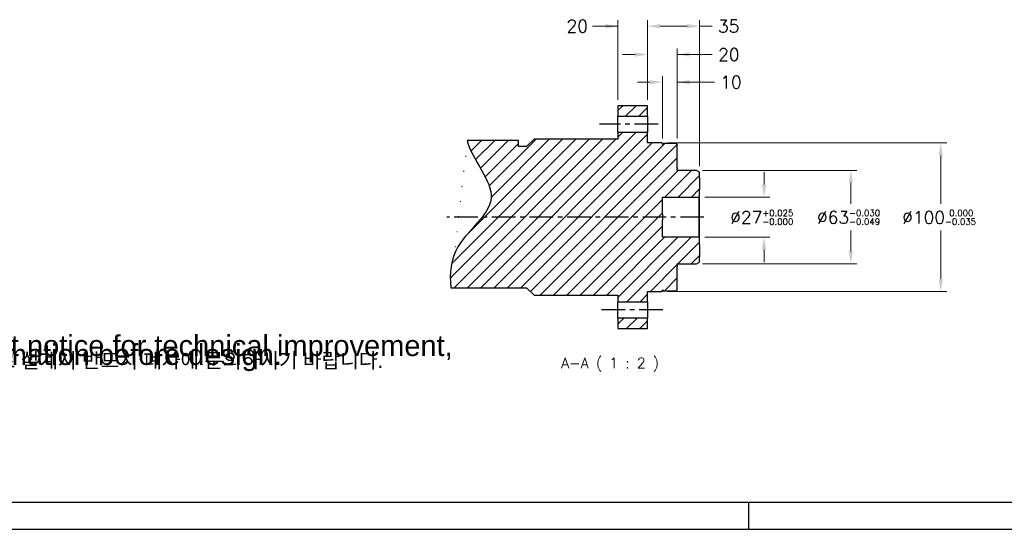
# Model space of a CAD drawing. Extents: x 20593 to 22277, y -7827 to -6639.
# Tile 2 of 19: x 20942 to 21606, y -7827 to -7484. Entities that reach past the tile are written whole.
import ezdxf

# ---------------------------------------------------------------- set-up
doc = ezdxf.new("R2010")
doc.units = 0
doc.header["$LTSCALE"] = 25.4
doc.linetypes.add('CENTER', pattern=[2, 1.25, -0.25, 0.25, -0.25])
doc.layers.get('0').update_dxf_attribs({"linetype": 'CONTINUOUS'})
doc.layers.get('Defpoints').update_dxf_attribs({"linetype": 'CONTINUOUS'})
for name, color, linetype in [('ATA-CENTER', 133, 'CENTER'), ('ATA-HATCH', 252, 'CONTINUOUS'), ('ATA-TEXT', 7, 'CONTINUOUS')]:
    doc.layers.add(name, color=color, linetype=linetype)
doc.layers.add('ATA-DIM', color=252, linetype='CONTINUOUS', lineweight=25)
doc.styles.get("Standard").update_dxf_attribs({"font": 'simplex.shx'})
doc.styles.add('주 문자 (ISO)', font='arial.ttf')
doc.dimstyles.new('ata_A1', dxfattribs={"dimtxt": 4.2, "dimasz": 4.2, "dimexe": 2, "dimexo": 2, "dimgap": 2, "dimtad": 0, "dimtih": 1, "dimtoh": 1, "dimdec": 6, "dimdsep": 46, "dimtxsty": 'Standard', "dimcen": 0, "dimclrd": 252, "dimclre": 252, "dimclrt": 4, "dimadec": 6, "dimazin": 2, "dimtfac": 1, "dimtdec": 6, "dimtofl": 0, "dimtmove": 0, "dimatfit": 3, "dimfxl": 0, "dimtolj": 1, "dimtzin": 0, "dimlwd": 0, "dimlwe": 0, "dimarcsym": 0})

# ---------------------------------------------------------------- blocks, each defined once
blk = doc.blocks.new('*D10874')
at = {"layer": 'ATA-DIM', "color": 252, "lineweight": 0}
for p, q in [((21345.62440296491, -7537.781690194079), (21345.62440296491, -7484.215430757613)), ((21365.62440296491, -7537.781690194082), (21365.62440296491, -7484.215430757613)), ((21345.62440296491, -7488.215430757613), (21328.63555781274, -7488.215430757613)), ((21337.2244029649, -7488.215430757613), (21328.8244029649, -7488.215430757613)), ((21374.02440296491, -7488.215430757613), (21382.42440296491, -7488.215430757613))]:
    blk.add_line(p, q, dxfattribs=at)
at = {"layer": 'ATA-DIM', "color": 252}
for points in [[(21337.2244029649, -7489.615430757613), (21337.2244029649, -7486.815430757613), (21345.62440296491, -7488.215430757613)], [(21374.02440296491, -7486.815430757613), (21374.02440296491, -7489.615430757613), (21365.62440296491, -7488.215430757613)]]:
    blk.add_solid(points, dxfattribs=at)
at = {"layer": 'Defpoints', "color": 0}
for p in [(21345.62440296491, -7488.215430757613), (21345.62440296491, -7541.781690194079), (21365.62440296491, -7541.781690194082)]:
    blk.add_point(p, dxfattribs=at)
at = {"layer": 'ATA-DIM', "color": 4, "ltscale": 0.2, "insert": (21311.02755781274, -7484.015430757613), "char_height": 8.4, "attachment_point": 1}
blk.add_mtext('\\A1;20', dxfattribs=at)
blk = doc.blocks.new('*D10879')
at = {"layer": 'ATA-DIM', "color": 252, "lineweight": 0}
for p, q in [((21375.6244029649, -7563.781690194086), (21375.6244029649, -7521.880894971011)), ((21385.6244029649, -7563.78169019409), (21385.6244029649, -7521.880894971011)), ((21367.2244029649, -7525.880894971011), (21358.8244029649, -7525.880894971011)), ((21385.6244029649, -7525.880894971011), (21410.65777618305, -7525.880894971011)), ((21394.0244029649, -7525.880894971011), (21402.42440296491, -7525.880894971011))]:
    blk.add_line(p, q, dxfattribs=at)
at = {"layer": 'ATA-DIM', "color": 252}
for points in [[(21367.2244029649, -7527.280894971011), (21367.2244029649, -7524.480894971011), (21375.6244029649, -7525.880894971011)], [(21394.0244029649, -7524.480894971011), (21394.0244029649, -7527.280894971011), (21385.6244029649, -7525.880894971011)]]:
    blk.add_solid(points, dxfattribs=at)
at = {"layer": 'Defpoints', "color": 0}
for p in [(21375.6244029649, -7525.880894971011), (21375.6244029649, -7567.781690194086), (21385.6244029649, -7567.78169019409)]:
    blk.add_point(p, dxfattribs=at)
at = {"layer": 'ATA-DIM', "color": 4, "ltscale": 0.2, "insert": (21414.65777618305, -7521.680894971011), "char_height": 8.4, "attachment_point": 1}
blk.add_mtext('\\A1;10', dxfattribs=at)
blk = doc.blocks.new('*D10878')
at = {"layer": 'ATA-DIM', "color": 252, "lineweight": 0}
for p, q in [((21365.62440296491, -7537.781690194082), (21365.62440296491, -7503.323415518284)), ((21385.6244029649, -7563.78169019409), (21385.6244029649, -7503.323415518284)), ((21357.2244029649, -7507.323415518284), (21348.8244029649, -7507.323415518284)), ((21385.6244029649, -7507.323415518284), (21409.2204029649, -7507.323415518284)), ((21394.0244029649, -7507.323415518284), (21402.42440296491, -7507.323415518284))]:
    blk.add_line(p, q, dxfattribs=at)
at = {"layer": 'ATA-DIM', "color": 252}
for points in [[(21357.2244029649, -7508.723415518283), (21357.2244029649, -7505.923415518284), (21365.62440296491, -7507.323415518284)], [(21394.0244029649, -7505.923415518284), (21394.0244029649, -7508.723415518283), (21385.6244029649, -7507.323415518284)]]:
    blk.add_solid(points, dxfattribs=at)
at = {"layer": 'Defpoints', "color": 0}
for p in [(21365.62440296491, -7507.323415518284), (21365.62440296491, -7541.781690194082), (21385.6244029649, -7567.78169019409)]:
    blk.add_point(p, dxfattribs=at)
at = {"layer": 'ATA-DIM', "color": 4, "ltscale": 0.2, "insert": (21413.2204029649, -7503.123415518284), "char_height": 8.4, "attachment_point": 1}
blk.add_mtext('\\A1;20', dxfattribs=at)
blk = doc.blocks.new('*D10875')
at = {"layer": 'ATA-DIM', "color": 252, "lineweight": 0}
for p, q in [((21402.6244029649, -7585.28169019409), (21506.6244029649, -7585.28169019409)), ((21502.6244029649, -7593.681690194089), (21502.6244029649, -7607.88169019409)), ((21502.6244029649, -7639.88169019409), (21502.6244029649, -7625.681690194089)), ((21402.62440296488, -7648.28169019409), (21506.6244029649, -7648.28169019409))]:
    blk.add_line(p, q, dxfattribs=at)
at = {"layer": 'ATA-DIM', "color": 252}
for points in [[(21504.0244029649, -7593.681690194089), (21501.2244029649, -7593.681690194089), (21502.6244029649, -7585.28169019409)], [(21501.2244029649, -7639.88169019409), (21504.0244029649, -7639.88169019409), (21502.6244029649, -7648.28169019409)]]:
    blk.add_solid(points, dxfattribs=at)
at = {"layer": 'Defpoints', "color": 0}
for p in [(21398.6244029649, -7585.28169019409), (21398.62440296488, -7648.28169019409), (21502.6244029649, -7648.28169019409)]:
    blk.add_point(p, dxfattribs=at)
at = {"layer": 'ATA-DIM', "color": 4, "ltscale": 0.2, "insert": (21479.8604029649, -7611.88169019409), "char_height": 8.4, "attachment_point": 1}
blk.add_mtext('\\A1;%%C63{\\H4.200000;\\S-0.030^ -0.049;}', dxfattribs=at)
blk = doc.blocks.new('*D10873')
at = {"layer": 'ATA-DIM', "color": 252, "lineweight": 0}
for p, q in [((21444.1244029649, -7594.88169019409), (21444.1244029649, -7586.48169019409)), ((21404.1244029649, -7603.28169019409), (21448.1244029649, -7603.28169019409)), ((21404.12440296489, -7630.281690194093), (21448.1244029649, -7630.281690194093)), ((21444.1244029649, -7638.681690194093), (21444.1244029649, -7647.081690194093))]:
    blk.add_line(p, q, dxfattribs=at)
at = {"layer": 'ATA-DIM', "color": 252}
for points in [[(21442.7244029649, -7594.88169019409), (21445.5244029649, -7594.88169019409), (21444.1244029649, -7603.28169019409)], [(21445.5244029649, -7638.681690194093), (21442.7244029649, -7638.681690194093), (21444.1244029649, -7630.281690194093)]]:
    blk.add_solid(points, dxfattribs=at)
at = {"layer": 'Defpoints', "color": 0}
for p in [(21400.1244029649, -7603.28169019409), (21444.1244029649, -7603.28169019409), (21400.12440296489, -7630.281690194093)]:
    blk.add_point(p, dxfattribs=at)
at = {"layer": 'ATA-DIM', "color": 4, "ltscale": 0.2, "insert": (21421.3604029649, -7611.88169019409), "char_height": 8.4, "attachment_point": 1}
blk.add_mtext('\\A1;%%C27{\\H4.200000;\\S+0.025^ -0.000;}', dxfattribs=at)
blk = doc.blocks.new('*D10877')
at = {"layer": 'ATA-DIM', "color": 252, "lineweight": 0}
for p, q in [((21365.62440296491, -7537.781690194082), (21365.62440296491, -7484.215430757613)), ((21400.6244029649, -7582.43639073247), (21400.6244029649, -7484.215430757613)), ((21374.02440296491, -7488.215430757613), (21392.2244029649, -7488.215430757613)), ((21400.6244029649, -7488.215430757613), (21409.09461098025, -7488.215430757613))]:
    blk.add_line(p, q, dxfattribs=at)
at = {"layer": 'ATA-DIM', "color": 252}
for points in [[(21374.02440296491, -7486.815430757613), (21374.02440296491, -7489.615430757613), (21365.62440296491, -7488.215430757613)], [(21392.2244029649, -7489.615430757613), (21392.2244029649, -7486.815430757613), (21400.6244029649, -7488.215430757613)]]:
    blk.add_solid(points, dxfattribs=at)
at = {"layer": 'Defpoints', "color": 0}
for p in [(21400.6244029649, -7488.215430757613), (21365.62440296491, -7541.781690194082), (21400.6244029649, -7586.43639073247)]:
    blk.add_point(p, dxfattribs=at)
at = {"layer": 'ATA-DIM', "color": 4, "ltscale": 0.2, "insert": (21413.09461098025, -7484.015430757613), "char_height": 8.4, "attachment_point": 1}
blk.add_mtext('\\A1;35', dxfattribs=at)
blk = doc.blocks.new('*D10876')
at = {"layer": 'ATA-DIM', "color": 252, "lineweight": 0}
for p, q in [((21379.1244029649, -7566.781690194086), (21567.24108228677, -7566.781690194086)), ((21563.24108228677, -7575.181690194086), (21563.24108228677, -7607.881690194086)), ((21563.24108228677, -7658.381690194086), (21563.24108228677, -7625.681690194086)), ((21379.12440296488, -7666.781690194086), (21567.24108228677, -7666.781690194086))]:
    blk.add_line(p, q, dxfattribs=at)
at = {"layer": 'ATA-DIM', "color": 252}
for points in [[(21564.64108228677, -7575.181690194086), (21561.84108228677, -7575.181690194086), (21563.24108228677, -7566.781690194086)], [(21561.84108228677, -7658.381690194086), (21564.64108228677, -7658.381690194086), (21563.24108228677, -7666.781690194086)]]:
    blk.add_solid(points, dxfattribs=at)
at = {"layer": 'Defpoints', "color": 0}
for p in [(21375.1244029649, -7566.781690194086), (21375.12440296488, -7666.781690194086), (21563.24108228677, -7666.781690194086)]:
    blk.add_point(p, dxfattribs=at)
at = {"layer": 'ATA-DIM', "color": 4, "ltscale": 0.2, "insert": (21537.28508228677, -7611.881690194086), "char_height": 8.4, "attachment_point": 1}
blk.add_mtext('\\A1;%%C100{\\H4.200000;\\S 0.000^ -0.035;}', dxfattribs=at)
blk = doc.blocks.new('ata-Border-A1-002')
blk.add_line((833.9999999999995, 9.000000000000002), (7, 8.999999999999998))
at = {"color": 253, "ltscale": 0.5}
for p, q in [((420.4999999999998, 9), (420.4999999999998, 0)), ((0, 0), (841.0000000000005, 0))]:
    blk.add_line(p, q, dxfattribs=at)

msp = doc.modelspace()

# ---------------------------------------------------------------- hatches: boundary and pattern name
at = {"layer": 'ATA-HATCH'}
h = msp.add_hatch(dxfattribs=at)
h.set_pattern_fill('ANSI31', color=256, scale=2)
h.set_pattern_definition([(45, (19128.97871593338, -11234.44160833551), (-4.490128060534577, 4.490128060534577), [])])
edge = h.paths.add_edge_path()
edge.add_line((21289.1244029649, -7564.281690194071), (21284.1244029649, -7569.281690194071))
edge.add_line((21284.1244029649, -7569.281690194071), (21278.6244029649, -7569.281690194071))
edge.add_line((21278.6244029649, -7569.281690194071), (21278.6244029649, -7565.149676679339))
edge.add_line((21278.6244029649, -7565.149676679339), (21244.04180049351, -7565.149676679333))
edge.add_spline(control_points=[(21244.04180049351, -7565.149676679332), (21247.28529177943, -7578.221825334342), (21274.53468855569, -7605.167814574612), (21234.04730094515, -7632.287110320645), (21232.16605948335, -7654.534541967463), (21232.9679809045, -7664.281690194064)], knot_values=[29.95343203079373, 29.95343203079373, 29.95343203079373, 29.95343203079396, 51.11458799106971, 70.8278344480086, 85.1607967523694, 85.1607967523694, 85.1607967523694, 85.1607967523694], degree=3, periodic=0)
edge.add_line((21232.9679809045, -7664.281690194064), (21284.12440296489, -7664.281690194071))
edge.add_line((21284.12440296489, -7664.281690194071), (21289.12440296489, -7669.281690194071))
edge.add_line((21289.12440296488, -7669.281690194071), (21345.62440296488, -7669.281690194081))
edge.add_line((21345.62440296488, -7669.281690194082), (21345.62440296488, -7673.781871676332))
edge.add_line((21345.62440296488, -7673.781871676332), (21365.62440296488, -7673.781871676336))
edge.add_line((21365.62440296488, -7673.781871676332), (21365.62440296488, -7666.781690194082))
edge.add_line((21365.62440296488, -7666.781690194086), (21375.12440296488, -7666.781690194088))
edge.add_line((21375.12440296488, -7666.781690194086), (21375.62440296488, -7666.281690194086))
edge.add_line((21375.62440296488, -7666.281690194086), (21375.62440296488, -7665.781690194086))
edge.add_line((21375.62440296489, -7665.781690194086), (21376.12440296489, -7666.281690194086))
edge.add_line((21376.12440296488, -7666.281690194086), (21385.12440296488, -7666.281690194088))
edge.add_line((21385.12440296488, -7666.281690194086), (21385.62440296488, -7665.781690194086))
edge.add_line((21385.62440296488, -7665.781690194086), (21385.62440296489, -7650.031690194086))
edge.add_line((21385.62440296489, -7650.031690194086), (21385.62440296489, -7649.282069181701))
edge.add_line((21385.62440296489, -7649.282069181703), (21385.62440296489, -7648.481690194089))
edge.add_line((21385.62440296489, -7648.481690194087), (21385.62440296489, -7648.281690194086))
edge.add_line((21385.62440296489, -7648.281690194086), (21398.62440296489, -7648.281690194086))
edge.add_line((21398.62440296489, -7648.28169019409), (21400.62440296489, -7647.126989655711))
edge.add_line((21400.62440296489, -7647.12698965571), (21400.62440296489, -7643.469650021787))
edge.add_line((21400.62440296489, -7643.469650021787), (21400.6244029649, -7635.0937177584))
edge.add_line((21400.62440296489, -7635.093717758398), (21400.62440296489, -7630.781690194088))
edge.add_line((21400.62440296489, -7630.78169019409), (21400.12440296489, -7630.28169019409))
edge.add_line((21400.12440296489, -7630.28169019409), (21375.62440296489, -7630.281690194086))
edge.add_line((21375.62440296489, -7630.281690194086), (21375.6244029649, -7618.906690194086))
edge.add_line((21375.6244029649, -7618.906690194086), (21375.6244029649, -7614.656690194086))
edge.add_line((21375.6244029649, -7614.656690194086), (21375.6244029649, -7603.281690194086))
edge.add_line((21375.6244029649, -7603.281690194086), (21400.1244029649, -7603.28169019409))
edge.add_line((21400.1244029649, -7603.28169019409), (21400.6244029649, -7602.78169019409))
edge.add_line((21400.6244029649, -7602.78169019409), (21400.6244029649, -7598.469662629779))
edge.add_line((21400.6244029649, -7598.469662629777), (21400.6244029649, -7590.09373036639))
edge.add_line((21400.6244029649, -7590.093730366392), (21400.6244029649, -7586.43639073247))
edge.add_line((21400.6244029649, -7586.43639073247), (21398.6244029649, -7585.28169019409))
edge.add_line((21398.6244029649, -7585.28169019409), (21385.6244029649, -7585.281690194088))
edge.add_line((21385.6244029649, -7585.281690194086), (21385.6244029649, -7585.081690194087))
edge.add_line((21385.6244029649, -7585.081690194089), (21385.6244029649, -7584.281311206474))
edge.add_line((21385.6244029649, -7584.281311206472), (21385.6244029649, -7583.531690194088))
edge.add_line((21385.6244029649, -7583.531690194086), (21385.6244029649, -7567.781690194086))
edge.add_line((21385.6244029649, -7567.781690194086), (21385.1244029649, -7567.281690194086))
edge.add_line((21385.1244029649, -7567.281690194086), (21376.1244029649, -7567.281690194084))
edge.add_line((21376.1244029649, -7567.281690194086), (21375.6244029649, -7567.781690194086))
edge.add_line((21375.6244029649, -7567.781690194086), (21375.6244029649, -7567.281690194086))
edge.add_line((21375.6244029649, -7567.281690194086), (21375.1244029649, -7566.781690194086))
edge.add_line((21375.1244029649, -7566.781690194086), (21365.6244029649, -7566.781690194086))
edge.add_line((21365.6244029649, -7566.781690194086), (21365.6244029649, -7559.781508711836))
edge.add_line((21365.6244029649, -7559.781508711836), (21345.6244029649, -7559.781508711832))
edge.add_line((21345.6244029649, -7559.781508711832), (21345.6244029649, -7564.281690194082))
edge.add_line((21345.6244029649, -7564.281690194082), (21289.1244029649, -7564.281690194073))
h.paths.add_polyline_path([(21345.62440296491, -7541.781690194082), (21345.62440296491, -7548.781906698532), (21365.62440296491, -7548.781906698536), (21365.62440296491, -7541.781690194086)])
h.paths.add_polyline_path([(21345.62440296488, -7684.781473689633), (21345.62440296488, -7691.781690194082), (21365.62440296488, -7691.781690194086), (21365.62440296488, -7684.781473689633)])

# ---------------------------------------------------------------- linework, layer by layer
for p, q in [((21345.62440296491, -7541.781690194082), (21345.62440296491, -7548.781906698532)), ((21365.62440296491, -7541.781690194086), (21345.62440296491, -7541.781690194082)), ((21365.62440296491, -7548.781906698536), (21365.62440296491, -7541.781690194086)), ((21345.6244029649, -7559.781508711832), (21345.62440296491, -7548.781906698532)), ((21345.62440296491, -7548.781906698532), (21365.62440296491, -7548.781906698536)), ((21365.62440296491, -7548.781906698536), (21365.6244029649, -7559.781508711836)), ((21289.1244029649, -7564.281690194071), (21284.1244029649, -7569.281690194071)), ((21345.6244029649, -7564.281690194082), (21289.1244029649, -7564.281690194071)), ((21345.6244029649, -7559.781508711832), (21345.6244029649, -7564.281690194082)), ((21365.6244029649, -7559.781508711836), (21345.6244029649, -7559.781508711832)), ((21365.6244029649, -7566.781690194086), (21365.6244029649, -7559.781508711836)), ((21278.6244029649, -7565.149676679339), (21244.04180049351, -7565.149676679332)), ((21278.6244029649, -7569.281690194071), (21278.6244029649, -7565.149676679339)), ((21284.1244029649, -7569.281690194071), (21278.6244029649, -7569.281690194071)), ((21375.1244029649, -7566.781690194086), (21365.6244029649, -7566.781690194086)), ((21375.6244029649, -7567.281690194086), (21375.1244029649, -7566.781690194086)), ((21376.1244029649, -7567.281690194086), (21375.6244029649, -7567.781690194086)), ((21375.6244029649, -7567.781690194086), (21375.6244029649, -7567.281690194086)), ((21385.1244029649, -7567.281690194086), (21376.1244029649, -7567.281690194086)), ((21385.6244029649, -7567.781690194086), (21385.1244029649, -7567.281690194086)), ((21385.6244029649, -7583.531690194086), (21385.6244029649, -7567.781690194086)), ((21385.6244029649, -7583.531690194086), (21385.6244029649, -7584.281311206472)), ((21385.6244029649, -7585.081690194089), (21385.6244029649, -7584.281311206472)), ((21385.6244029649, -7585.281690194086), (21385.6244029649, -7585.081690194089)), ((21398.6244029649, -7585.28169019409), (21385.6244029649, -7585.281690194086)), ((21400.6244029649, -7586.43639073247), (21398.6244029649, -7585.28169019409)), ((21400.6244029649, -7590.093730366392), (21400.6244029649, -7586.43639073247)), ((21400.6244029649, -7590.093730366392), (21400.6244029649, -7598.469662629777)), ((21375.6244029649, -7603.281690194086), (21400.1244029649, -7603.28169019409)), ((21375.6244029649, -7614.656690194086), (21375.6244029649, -7603.281690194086)), ((21400.1244029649, -7603.28169019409), (21400.6244029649, -7602.78169019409)), ((21400.1244029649, -7603.28169019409), (21400.12440296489, -7630.28169019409)), ((21400.6244029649, -7602.78169019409), (21400.6244029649, -7598.469662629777)), ((21400.62440296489, -7630.78169019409), (21400.6244029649, -7602.78169019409)), ((21375.6244029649, -7614.656690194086), (21375.6244029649, -7618.906690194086)), ((21375.62440296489, -7630.281690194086), (21375.6244029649, -7618.906690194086)), ((21400.12440296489, -7630.28169019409), (21375.62440296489, -7630.281690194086)), ((21400.62440296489, -7630.78169019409), (21400.12440296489, -7630.28169019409)), ((21400.62440296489, -7635.093717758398), (21400.62440296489, -7630.78169019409)), ((21400.62440296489, -7635.093717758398), (21400.62440296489, -7643.469650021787)), ((21400.62440296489, -7647.12698965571), (21400.62440296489, -7643.469650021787)), ((21385.62440296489, -7648.481690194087), (21385.62440296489, -7648.281690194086)), ((21385.62440296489, -7648.281690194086), (21398.62440296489, -7648.28169019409)), ((21385.62440296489, -7649.282069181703), (21385.62440296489, -7648.481690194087)), ((21385.62440296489, -7649.282069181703), (21385.62440296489, -7650.031690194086)), ((21385.62440296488, -7665.781690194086), (21385.62440296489, -7650.031690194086)), ((21398.62440296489, -7648.28169019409), (21400.62440296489, -7647.12698965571)), ((21232.9679809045, -7664.281690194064), (21284.12440296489, -7664.281690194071)), ((21284.12440296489, -7664.281690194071), (21289.12440296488, -7669.281690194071)), ((21289.12440296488, -7669.281690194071), (21345.62440296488, -7669.281690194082)), ((21345.62440296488, -7669.281690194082), (21345.62440296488, -7673.781871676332)), ((21365.62440296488, -7666.781690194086), (21375.12440296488, -7666.781690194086)), ((21365.62440296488, -7673.781871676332), (21365.62440296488, -7666.781690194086)), ((21375.12440296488, -7666.781690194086), (21375.62440296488, -7666.281690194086)), ((21375.62440296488, -7665.781690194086), (21376.12440296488, -7666.281690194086)), ((21375.62440296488, -7666.281690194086), (21375.62440296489, -7665.781690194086)), ((21376.12440296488, -7666.281690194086), (21385.12440296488, -7666.281690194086)), ((21385.12440296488, -7666.281690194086), (21385.62440296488, -7665.781690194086)), ((21345.62440296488, -7684.781473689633), (21345.62440296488, -7673.781871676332)), ((21345.62440296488, -7673.781871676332), (21365.62440296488, -7673.781871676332)), ((21365.62440296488, -7673.781871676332), (21365.62440296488, -7684.781473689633)), ((21345.62440296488, -7684.781473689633), (21345.62440296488, -7691.781690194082)), ((21365.62440296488, -7684.781473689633), (21345.62440296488, -7684.781473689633)), ((21365.62440296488, -7691.781690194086), (21365.62440296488, -7684.781473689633)), ((21345.62440296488, -7691.781690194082), (21365.62440296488, -7691.781690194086))]:
    msp.add_line(p, q)
msp.add_open_spline([(21244.04180049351, -7565.149676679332), (21247.28529177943, -7578.221825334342), (21274.53468855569, -7605.167814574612), (21234.04730094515, -7632.287110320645), (21232.16605948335, -7654.534541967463), (21232.9679809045, -7664.281690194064)], degree=3, knots=[29.95343203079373, 29.95343203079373, 29.95343203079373, 29.95343203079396, 51.11458799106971, 70.8278344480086, 85.1607967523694, 85.1607967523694, 85.1607967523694, 85.1607967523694])
at = {"layer": 'ATA-CENTER', "ltscale": 0.5}
for p, q in [((21372.7251858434, -7554.281707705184), (21333.35894975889, -7554.281707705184)), ((21403.6244029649, -7616.78169019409), (21230.30613278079, -7616.78169019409)), ((21375.89420814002, -7679.281672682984), (21333.77778200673, -7679.281672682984))]:
    msp.add_line(p, q, dxfattribs=at)

# ---------------------------------------------------------------- block references
at = {"xscale": 2, "yscale": 2, "zscale": 2}
msp.add_blockref('ata-Border-A1-002', (20592.56324677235, -7826.901982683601), dxfattribs=at)
msp.add_blockref('ata-Border-A1-002', (20592.56324677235, -7826.901982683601), dxfattribs=at)

# ---------------------------------------------------------------- texts
at = {"layer": 'ATA-TEXT', "color": 7, "insert": (20620.20973064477, -7690.266465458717), "char_height": 6.99999988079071, "attachment_point": 1, "line_spacing_factor": 0.257142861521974, "style": '주 문자 (ISO)'}
msp.add_mtext('{\\fArial|b1|i0|c129|p34;\\H2.00000x;<Cautions> }\\P{\\fArial|b0|i0|c129|p34;\\H2.00000x;This drawing can be modified without notice for technical improvement,}\\P{\\fArial|b0|i0|c129|p34;\\H2.00000x;Please contact us for the latest information before design.}\\P{\\fGulim|b0|i0|c129|p50;\\H1.42857x;본 도면은 기술상의 이유로 사전예고없이 수정가능하므로 설계시 반드시 폐사에 문의하시기 바랍니다}{\\fArial|b0|i0|c129|p34;\\H1.42857x;.}', dxfattribs=at)
at = {"layer": 'ATA-TEXT', "insert": (21307.41815919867, -7720.786375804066), "char_height": 6.99999988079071, "attachment_point": 7}
msp.add_mtext('A-A ( 1 : 2 )', dxfattribs=at)

# ---------------------------------------------------------------- dimensions: what is measured, and where the dimension line sits
at = {"layer": 'ATA-DIM'}
for base, p1, p2, picture, middle in [((21345.62440296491, -7488.215430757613), (21365.62440296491, -7541.781690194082), (21345.62440296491, -7541.781690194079), '*D10874', (21317.83155781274, -7488.215430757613)), ((21400.6244029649, -7488.215430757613), (21365.62440296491, -7541.781690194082), (21400.6244029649, -7586.43639073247), '*D10877', (21419.89861098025, -7488.215430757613)), ((21365.62440296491, -7507.323415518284), (21385.6244029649, -7567.78169019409), (21365.62440296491, -7541.781690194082), '*D10878', (21420.0244029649, -7507.323415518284))]:
    dim = msp.add_linear_dim(base=base, p1=p1, p2=p2, angle=180, dimstyle='ata_A1', override={"dimscale": 2, "dimdec": 3, "dimtfac": 0.8571428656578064, "dimtdec": 2}, dxfattribs=at)
    dim.commit()
    dim.dimension.update_dxf_attribs({"geometry": picture, "text_midpoint": middle, "dimtype": 160})
dim = msp.add_linear_dim(base=(21375.6244029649, -7525.880894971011), p1=(21385.6244029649, -7567.78169019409), p2=(21375.6244029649, -7567.781690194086), dimstyle='ata_A1', override={"dimscale": 2, "dimdec": 3, "dimtfac": 0.8571428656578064, "dimtdec": 2}, dxfattribs=at)
dim.commit()
dim.dimension.update_dxf_attribs({"geometry": '*D10879', "text_midpoint": (21420.66377618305, -7525.880894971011), "dimtype": 160})
for base, p1, p2, override, picture, middle in [((21563.24108228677, -7666.781690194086), (21375.1244029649, -7566.781690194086), (21375.12440296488, -7666.781690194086), {"dimscale": 2, "dimdec": 3, "dimtol": 1, "dimlim": 0, "dimtp": 0, "dimtm": 0.035000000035, "dimtfac": 0.5, "dimtdec": 3, "dimtolj": 1, "dimtzin": 0}, '*D10876', (21563.24108228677, -7616.781690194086)), ((21502.6244029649, -7648.28169019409), (21398.6244029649, -7585.28169019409), (21398.62440296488, -7648.28169019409), {"dimscale": 2, "dimdec": 3, "dimtol": 1, "dimlim": 0, "dimtp": -0.03, "dimtm": 0.049, "dimtfac": 0.5, "dimtdec": 3, "dimtolj": 1, "dimtzin": 0}, '*D10875', (21502.6244029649, -7616.78169019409)), ((21444.1244029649, -7603.28169019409), (21400.12440296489, -7630.281690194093), (21400.1244029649, -7603.28169019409), {"dimscale": 2, "dimdec": 3, "dimtol": 1, "dimlim": 0, "dimtp": 0.025, "dimtm": 1e-09, "dimtfac": 0.5, "dimtdec": 3, "dimtolj": 1, "dimtzin": 0}, '*D10873', (21444.1244029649, -7616.78169019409))]:
    dim = msp.add_linear_dim(base=base, p1=p1, p2=p2, angle=90, text='%%C<>', dimstyle='ata_A1', override=override, dxfattribs=at)
    dim.commit()
    dim.dimension.update_dxf_attribs({"geometry": picture, "text_midpoint": middle, "dimtype": 160})

doc.saveas('drawing.dxf')
